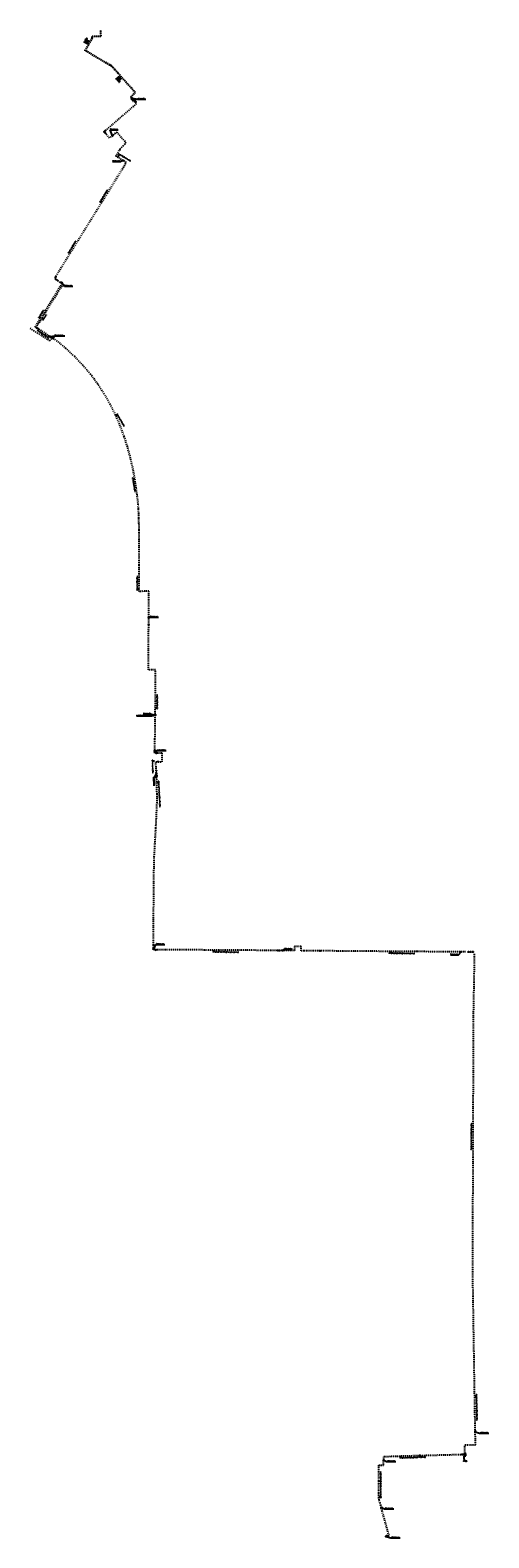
# Model space of a CAD drawing. Header units: millimetres. Extents: x 113593545 to 118192302, y 484533306 to 490462817.
# Tile 12 of 13: x 115045835 to 115659857, y 488443165 to 490462817. Entities that reach past the tile are written whole.
import ezdxf
from ezdxf.enums import TextEntityAlignment as Align

# ---------------------------------------------------------------- set-up
doc = ezdxf.new("R2010")
doc.units = ezdxf.units.MM
doc.header["$LTSCALE"] = 200
doc.linetypes.add('DASHDOT2', pattern=[12.7, 6.35, -3.175, 0, -3.175])
for name, color, linetype in [('WT-C-moftm', 7, 'Continuous'), ('WT-I-diam', 7, 'Continuous'), ('WT-I-info', 7, 'Continuous'), ('WT-L-mantelbuis', 6, 'Continuous'), ('WT-L-telemetrie', 1, 'DASHDOT2')]:
    doc.layers.add(name, color=color, linetype=linetype)
doc.styles.add('DIN17', font='romans.shx', dxfattribs={"width": 0.9})

# ---------------------------------------------------------------- blocks, each defined once
blk = doc.blocks.new('LR-MOFTM')
at = {"color": 0, "linetype": 'ByBlock'}
for p, q in [((-0.5, -0.5), (0.5, 0.5)), ((0.5, -0.5), (-0.5, 0.5))]:
    blk.add_line(p, q, dxfattribs=at)
blk.add_circle((0, 0), 0.75, dxfattribs=at)
at = {"color": 0, "linetype": 'ByBlock', "lineweight": -2, "style": 'DIN17', "width": 0.9}
blk.add_attdef('*1', text='', height=1.8, dxfattribs=at).set_placement((0, 4), align=Align.MIDDLE)
blk = doc.blocks.new('LR-DIAO1')
at = {"color": 0, "lineweight": -3}
blk.add_line((0, 0), (0, -5), dxfattribs=at)
blk.add_lwpolyline([(0.6, -5), (0, -5), (-0.6, -5)], dxfattribs=at)
at = {"color": 1, "lineweight": -3, "style": 'DIN17', "width": 0.9}
blk.add_attdef('*1', text='', height=1.8, dxfattribs=at).set_placement((-1.6, -5), align=Align.MIDDLE_RIGHT)
blk.add_attdef('*11', text='', height=1.8, dxfattribs=at).set_placement((1.6, -5), align=Align.MIDDLE_LEFT)
blk = doc.blocks.new('LR-DIAB1')
at = {"color": 0, "lineweight": -3}
blk.add_line((0, 0), (0, 5), dxfattribs=at)
blk.add_lwpolyline([(0.6, 5), (0, 5), (-0.6, 5)], dxfattribs=at)
at = {"color": 1, "lineweight": -3, "style": 'DIN17', "width": 0.9}
blk.add_attdef('*1', text='', height=1.8, dxfattribs=at).set_placement((-1.6, 5), align=Align.MIDDLE_RIGHT)
blk.add_attdef('*11', text='', height=1.8, dxfattribs=at).set_placement((1.6, 5), align=Align.MIDDLE_LEFT)
blk = doc.blocks.new('LR-DIAB4')
at = {"color": 0, "linetype": 'Continuous', "lineweight": -3}
for p, q in [((0, 10.6), (0, 13.4)), ((0, 7.8), (0, 10.6)), ((0, 5), (0, 7.8))]:
    blk.add_line(p, q, dxfattribs=at)
at = {"color": 0, "lineweight": -3}
blk.add_line((0, 0), (0, 5), dxfattribs=at)
for points in [[(0.6, 13.4), (0, 13.4), (-0.6, 13.4)], [(0.6, 10.6), (0, 10.6), (-0.6, 10.6)], [(0.6, 7.8), (0, 7.8), (-0.6, 7.8)], [(0.6, 5), (0, 5), (-0.6, 5)]]:
    blk.add_lwpolyline(points, dxfattribs=at)
at = {"color": 1, "lineweight": -3, "style": 'DIN17', "width": 0.9}
for tag, p in [('*1', (-1.6, 13.4)), ('*2', (-1.6, 10.6)), ('*3', (-1.6, 7.8)), ('*4', (-1.6, 5))]:
    blk.add_attdef(tag, text='', height=1.8, dxfattribs=at).set_placement(p, align=Align.MIDDLE_RIGHT)
for tag, p in [('*11', (1.6, 13.4)), ('*12', (1.6, 10.6)), ('*13', (1.6, 7.8)), ('*14', (1.6, 5))]:
    blk.add_attdef(tag, text='', height=1.8, dxfattribs=at).set_placement(p, align=Align.MIDDLE_LEFT)
blk = doc.blocks.new('LR-DIAO4')
at = {"color": 0, "lineweight": -3}
blk.add_line((0, 0), (0, -5), dxfattribs=at)
at = {"color": 0, "linetype": 'Continuous', "lineweight": -3}
for p, q in [((0, -5), (0, -7.8)), ((0, -7.8), (0, -10.6)), ((0, -10.6), (0, -13.4))]:
    blk.add_line(p, q, dxfattribs=at)
at = {"color": 0, "lineweight": -3}
for points in [[(0.6, -5), (0, -5), (-0.6, -5)], [(0.6, -7.8), (0, -7.8), (-0.6, -7.8)], [(0.6, -10.6), (0, -10.6), (-0.6, -10.6)], [(0.6, -13.4), (0, -13.4), (-0.6, -13.4)]]:
    blk.add_lwpolyline(points, dxfattribs=at)
at = {"color": 1, "lineweight": -3, "style": 'DIN17', "width": 0.9}
for tag, p in [('*1', (-1.6, -5)), ('*2', (-1.6, -7.8)), ('*3', (-1.6, -10.6)), ('*4', (-1.6, -13.4))]:
    blk.add_attdef(tag, text='', height=1.8, dxfattribs=at).set_placement(p, align=Align.MIDDLE_RIGHT)
for tag, p in [('*11', (1.6, -5)), ('*12', (1.6, -7.8)), ('*13', (1.6, -10.6)), ('*14', (1.6, -13.4))]:
    blk.add_attdef(tag, text='', height=1.8, dxfattribs=at).set_placement(p, align=Align.MIDDLE_LEFT)

msp = doc.modelspace()

# ---------------------------------------------------------------- linework, layer by layer
at = {"layer": 'WT-I-diam'}
for p, q in [((115162959, 490292674), (115163941, 490294312)), ((115628953, 488553053), (115628938, 488555530)), ((115626915, 488553030), (115628953, 488553053)), ((115626967, 488548441), (115626915, 488553030))]:
    msp.add_line(p, q, dxfattribs=at)
at = {"layer": 'WT-I-info'}
for p, q in [((115182327, 490371714), (115189649, 490370205)), ((115189649, 490370205), (115200650, 490370205)), ((115152790, 490329156), (115163792, 490329156)), ((115155852, 490321300), (115152790, 490329156)), ((115156118, 490286873), (115167119, 490286873)), ((115170267, 490288349), (115167119, 490286873)), ((115170838, 490288007), (115167119, 490286873)), ((115087650, 490124724), (115091751, 490119892)), ((115088393, 490124208), (115091751, 490119892)), ((115091751, 490119892), (115102752, 490119892)), ((115072467, 490052398), (115078661, 490053231)), ((115073310, 490051851), (115078661, 490053231)), ((115074778, 490050898), (115078661, 490053231)), ((115076043, 490050078), (115078661, 490053231)), ((115078661, 490053231), (115092140, 490053197)), ((115204538, 489675851), (115206423, 489676435)), ((115206423, 489676435), (115217425, 489676435)), ((115188322, 489544116), (115208900, 489544116)), ((115197289, 489546591), (115208290, 489546591)), ((115197289, 489546591), (115208290, 489546591)), ((115208290, 489546591), (115213302, 489545186)), ((115208290, 489546591), (115213302, 489545186)), ((115208900, 489544116), (115213357, 489545224)), ((115212709, 489496054), (115215418, 489497791)), ((115214762, 489494253), (115215418, 489497787)), ((115215418, 489497787), (115227918, 489497787)), ((115210784, 489462029), (115215025, 489462705)), ((115212904, 489462367), (115214792, 489467022)), ((115210784, 489462029), (115211384, 489450539)), ((115213492, 489238063), (115210892, 489231808)), ((115213492, 489238063), (115225992, 489238063)), ((115383805, 489229917), (115384729, 489231508)), ((115384729, 489231508), (115397229, 489231508)), ((115608380, 489224017), (115619381, 489224017)), ((115619381, 489224017), (115622775, 489228159)), ((115641690, 488585162), (115647357, 488583353)), ((115647357, 488583353), (115659857, 488583353)), ((115519077, 488547150), (115522984, 488545340)), ((115522984, 488545340), (115535484, 488545340)), ((115516275, 488483954), (115520182, 488482144)), ((115520182, 488482144), (115532682, 488482144)), ((115522128, 488444975), (115528447, 488443165)), ((115528447, 488443165), (115540947, 488443165))]:
    msp.add_line(p, q, dxfattribs=at)
at = {"layer": 'WT-L-mantelbuis'}
for points in [[(115186757, 490366015), (115182315, 490371338), (115182699, 490371658), (115187141, 490366335)], [(115145343, 490326736), (115147146, 490324561), (115146761, 490324242), (115144665, 490326771), (115146317, 490328393), (115146668, 490328036)]]:
    msp.add_lwpolyline(points, close=True, dxfattribs=at)
at = {"layer": 'WT-L-telemetrie'}
for p, q in [((115128759, 490452014), (115128812, 490454904)), ((115128812, 490454904), (115140377, 490455008)), ((115128858, 490451987), (115128911, 490454805)), ((115128911, 490454805), (115140479, 490454909)), ((115128958, 490451960), (115129009, 490454706)), ((115129009, 490454706), (115140580, 490454810)), ((115129057, 490451933), (115129107, 490454607)), ((115129107, 490454607), (115140682, 490454711)), ((115140377, 490455008), (115140254, 490462812)), ((115140479, 490454909), (115140354, 490462814)), ((115140580, 490454810), (115140454, 490462815)), ((115140682, 490454711), (115140554, 490462817)), ((115119413, 490435403), (115128759, 490452014)), ((115121811, 490434058), (115119413, 490435403)), ((115119549, 490435441), (115128858, 490451987)), ((115121861, 490434145), (115119549, 490435441)), ((115119685, 490435480), (115128958, 490451960)), ((115121912, 490434231), (115119685, 490435480)), ((115119821, 490435518), (115129057, 490451933)), ((115121962, 490434318), (115119821, 490435518)), ((115136658, 490425102), (115121811, 490434058)), ((115136709, 490425188), (115121861, 490434145)), ((115136759, 490425274), (115121912, 490434231)), ((115136810, 490425360), (115121962, 490434318)), ((115152306, 490416068), (115136658, 490425102)), ((115152356, 490416155), (115136709, 490425188)), ((115152405, 490416242), (115136759, 490425274)), ((115152454, 490416329), (115136810, 490425360)), ((115154094, 490415079), (115152306, 490416068)), ((115154150, 490415162), (115152356, 490416155)), ((115154206, 490415245), (115152405, 490416242)), ((115154262, 490415329), (115152454, 490416329)), ((115155327, 490414087), (115154094, 490415079)), ((115155394, 490414162), (115154150, 490415162)), ((115155461, 490414236), (115154206, 490415245)), ((115155528, 490414311), (115154262, 490415329)), ((115156765, 490412645), (115155327, 490414087)), ((115156838, 490412713), (115155394, 490414162)), ((115156911, 490412781), (115155461, 490414236)), ((115156984, 490412850), (115155528, 490414311)), ((115156919, 490412470), (115156765, 490412645)), ((115156994, 490412536), (115156838, 490412713)), ((115157069, 490412602), (115156911, 490412781)), ((115159357, 490409694), (115156919, 490412470)), ((115157144, 490412668), (115156984, 490412850)), ((115159432, 490409759), (115156994, 490412536)), ((115159508, 490409825), (115157069, 490412602)), ((115159583, 490409890), (115157144, 490412668)), ((115163537, 490404829), (115159357, 490409694)), ((115163612, 490404895), (115159432, 490409759)), ((115163687, 490404961), (115159508, 490409825)), ((115163763, 490405027), (115159583, 490409890)), ((115186519, 490379182), (115163537, 490404829)), ((115186660, 490379175), (115163612, 490404895)), ((115186800, 490379169), (115163687, 490404961)), ((115186941, 490379162), (115163763, 490405027)), ((115180474, 490373622), (115186519, 490379182)), ((115180892, 490373121), (115180474, 490373622)), ((115180611, 490373613), (115186660, 490379175)), ((115180968, 490373186), (115180611, 490373613)), ((115180749, 490373604), (115186800, 490379169)), ((115181686, 490372482), (115180749, 490373604)), ((115180887, 490373595), (115186941, 490379162)), ((115181122, 490373314), (115180887, 490373595)), ((115181686, 490372482), (115180892, 490373121)), ((115181686, 490372482), (115180968, 490373186)), ((115181686, 490372482), (115181122, 490373314)), ((115188306, 490364549), (115181686, 490372482)), ((115146996, 490328708), (115188317, 490364535)), ((115145004, 490326754), (115146996, 490328708)), ((115152061, 490318241), (115145004, 490326754)), ((115159834, 490324515), (115152061, 490318241)), ((115161985, 490326127), (115159834, 490324515)), ((115174433, 490311453), (115161985, 490326127)), ((115170335, 490308025), (115174433, 490311453)), ((115160610, 490294083), (115165412, 490302136)), ((115174606, 490285689), (115160610, 490294083)), ((115165412, 490302136), (115166524, 490303834)), ((115166524, 490303834), (115168081, 490305786)), ((115168081, 490305786), (115170335, 490308025)), ((115173419, 490283711), (115174606, 490285689)), ((115080611, 490133260), (115078638, 490129954)), ((115078638, 490129954), (115086263, 490125051)), ((115075966, 490103008), (115088433, 490123157)), ((115082237, 490127643), (115081450, 490128149)), ((115083721, 490126689), (115082237, 490127643)), ((115086384, 490124433), (115086263, 490125051)), ((115086263, 490125051), (115087150, 490125033)), ((115088433, 490123157), (115086384, 490124433)), ((115088477, 490124196), (115087150, 490125033)), ((115089170, 490123783), (115088477, 490124196)), ((115090088, 490123215), (115089170, 490123783)), ((115066498, 490087709), (115075966, 490103008)), ((115066518, 490087742), (115075950, 490102983)), ((115052354, 490064850), (115066498, 490087709)), ((115051150, 490059734), (115045835, 490063239)), ((115056078, 490056657), (115051150, 490059734)), ((115055401, 490062923), (115052354, 490064850)), ((115057293, 490062244), (115055397, 490062925)), ((115057293, 490062244), (115055893, 490063700)), ((115061008, 490053578), (115056078, 490056657)), ((115082093, 490046152), (115057293, 490062244)), ((115064522, 490051384), (115061008, 490053578)), ((115068558, 490048864), (115064522, 490051384)), ((115072336, 490046505), (115068558, 490048864)), ((115074120, 490049283), (115072336, 490046505)), ((115075052, 490050720), (115074120, 490049283)), ((115180806, 489887165), (115175996, 489905122)), ((115184165, 489871986), (115180806, 489887165)), ((115184977, 489867488), (115184165, 489871986)), ((115187020, 489854990), (115184977, 489867488)), ((115189047, 489839840), (115187020, 489854990)), ((115190520, 489827664), (115189047, 489839840)), ((115190839, 489821977), (115190520, 489827664)), ((115191198, 489815331), (115190839, 489821977)), ((115191431, 489809553), (115191198, 489815331)), ((115191515, 489803274), (115191431, 489809553)), ((115191629, 489794090), (115191515, 489803274)), ((115191724, 489779486), (115191629, 489794090)), ((115191824, 489746343), (115191724, 489779486)), ((115191801, 489729608), (115191824, 489746343)), ((115212913, 489513298), (115213348, 489544744)), ((115639472, 489145452), (115640886, 489225383)), ((115638331, 488799260), (115639472, 489145452)), ((115641640, 488587678), (115638331, 488799260)), ((115642033, 488567939), (115641640, 488587678)), ((115545268, 488552932), (115625291, 488555021)), ((115624367, 488554791), (115623936, 488554985)), ((115624585, 488554669), (115624367, 488554791)), ((115624786, 488554665), (115624585, 488554669)), ((115625064, 488554675), (115624786, 488554665)), ((115625235, 488554691), (115625064, 488554675)), ((115625400, 488554714), (115625235, 488554691)), ((115625291, 488555021), (115627868, 488555101)), ((115625475, 488554726), (115625400, 488554714)), ((115625504, 488554732), (115625475, 488554726)), ((115625556, 488554742), (115625504, 488554732)), ((115625612, 488554753), (115625556, 488554742)), ((115625658, 488554763), (115625612, 488554753)), ((115625721, 488554778), (115625658, 488554763)), ((115625809, 488554801), (115625721, 488554778)), ((115625867, 488554816), (115625809, 488554801)), ((115625931, 488554835), (115625867, 488554816)), ((115625995, 488554855), (115625931, 488554835)), ((115626050, 488554873), (115625995, 488554855)), ((115626111, 488554894), (115626050, 488554873)), ((115626186, 488554922), (115626111, 488554894)), ((115626243, 488554944), (115626186, 488554922)), ((115626295, 488554965), (115626243, 488554944)), ((115626343, 488554985), (115626295, 488554965)), ((115626396, 488555008), (115626343, 488554985)), ((115626448, 488555031), (115626396, 488555008)), ((115626492, 488555052), (115626448, 488555031)), ((115626544, 488555077), (115626492, 488555052)), ((115626571, 488555091), (115626544, 488555077)), ((115626611, 488555111), (115626571, 488555091)), ((115626643, 488555130), (115626611, 488555111)), ((115626676, 488555148), (115626643, 488555130)), ((115626693, 488555158), (115626676, 488555148)), ((115626750, 488555189), (115626693, 488555158)), ((115626786, 488555207), (115626750, 488555189)), ((115626840, 488555233), (115626786, 488555207)), ((115626906, 488555264), (115626840, 488555233)), ((115626986, 488555299), (115626906, 488555264)), ((115627046, 488555323), (115626986, 488555299)), ((115627092, 488555340), (115627046, 488555323)), ((115627115, 488555349), (115627092, 488555340)), ((115627163, 488555366), (115627115, 488555349)), ((115627213, 488555382), (115627163, 488555366)), ((115627309, 488555411), (115627213, 488555382)), ((115627364, 488555426), (115627309, 488555411)), ((115627423, 488555441), (115627364, 488555426)), ((115627466, 488555451), (115627423, 488555441)), ((115627523, 488555464), (115627466, 488555451)), ((115627584, 488555476), (115627523, 488555464)), ((115627686, 488555493), (115627584, 488555476)), ((115627750, 488555501), (115627686, 488555493)), ((115627844, 488555512), (115627750, 488555501)), ((115627835, 488567662), (115642033, 488567939)), ((115627868, 488555101), (115627835, 488567662)), ((115627896, 488555516), (115627844, 488555512)), ((115628023, 488555523), (115627896, 488555516)), ((115628546, 488555527), (115628023, 488555523)), ((115629125, 488555531), (115628546, 488555527)), ((115629660, 488555534), (115629125, 488555531)), ((115512451, 488519075), (115512462, 488540314)), ((115512462, 488540314), (115515273, 488540376)), ((115515273, 488540376), (115518986, 488540426)), ((115518986, 488540426), (115519143, 488552112)), ((115519143, 488552112), (115545268, 488552932)), ((115512503, 488503022), (115512451, 488519075)), ((115512657, 488496355), (115512503, 488503022)), ((115513166, 488493520), (115512657, 488496355)), ((115514207, 488489680), (115513166, 488493520)), ((115515063, 488486522), (115514207, 488489680)), ((115515916, 488483377), (115515063, 488486522)), ((115516905, 488479729), (115515916, 488483377)), ((115526239, 488446302), (115516905, 488479729)), ((115522260, 488445187), (115526239, 488446302))]:
    msp.add_line(p, q, dxfattribs=at)
at = {"layer": 'WT-L-telemetrie', "lineweight": -3}
for p, q in [((115149381, 490244246), (115173419, 490283711)), ((115080611, 490133260), (115149381, 490244246)), ((115077136, 490102284), (115090088, 490123215)), ((115067668, 490086985), (115077136, 490102284)), ((115054001, 490064897), (115067668, 490086985)), ((115055893, 490063700), (115054001, 490064897)), ((115093814, 490036326), (115082093, 490046152)), ((115105451, 490025451), (115093814, 490036326)), ((115116735, 490013614), (115105451, 490025451)), ((115126867, 490001614), (115116735, 490013614)), ((115136313, 489988888), (115126867, 490001614)), ((115145088, 489975592), (115136313, 489988888)), ((115153004, 489961783), (115145088, 489975592)), ((115160235, 489947267), (115153004, 489961783)), ((115166529, 489932828), (115160235, 489947267)), ((115171819, 489918587), (115166529, 489932828)), ((115175996, 489905122), (115171819, 489918587)), ((115191684, 489710981), (115191801, 489729608)), ((115204694, 489711246), (115191684, 489710981)), ((115204230, 489605880), (115204694, 489711246)), ((115213618, 489605839), (115204230, 489605880)), ((115213348, 489544744), (115213618, 489605839)), ((115212688, 489494241), (115212913, 489513298)), ((115222689, 489494356), (115212688, 489494241)), ((115214102, 489482640), (115217312, 489482735)), ((115217338, 489482736), (115217311, 489484504)), ((115217312, 489482735), (115222714, 489482896)), ((115222714, 489482896), (115222689, 489494356)), ((115214349, 489475517), (115214102, 489482640)), ((115215396, 489455460), (115214349, 489475517)), ((115215653, 489439904), (115215396, 489455460)), ((115215023, 489411491), (115215651, 489427903)), ((115215651, 489427903), (115215653, 489439904)), ((115214092, 489393850), (115215023, 489411491)), ((115212945, 489372723), (115214092, 489393850)), ((115212038, 489355677), (115212945, 489372723)), ((115211420, 489321433), (115211675, 489344518)), ((115211675, 489344518), (115212038, 489355677)), ((115211029, 489270922), (115211420, 489321433)), ((115210774, 489237319), (115211029, 489270922)), ((115210917, 489230639), (115210774, 489237319)), ((115216229, 489230752), (115210917, 489230639)), ((115227984, 489231003), (115216229, 489230752)), ((115279013, 489230604), (115227984, 489231003)), ((115323587, 489230350), (115279013, 489230604)), ((115385610, 489229904), (115323587, 489230350)), ((115399651, 489229790), (115385610, 489229904)), ((115399696, 489235297), (115399651, 489229790)), ((115408685, 489235223), (115399696, 489235297)), ((115408639, 489229649), (115408685, 489235223)), ((115412560, 489229617), (115408639, 489229649)), ((115479491, 489229071), (115412560, 489229617)), ((115563122, 489228468), (115479491, 489229071)), ((115612870, 489228176), (115563122, 489228468)), ((115628729, 489228150), (115612870, 489228176))]:
    msp.add_line(p, q, dxfattribs=at)

# ---------------------------------------------------------------- block references
at = {"layer": 'WT-C-moftm', "linetype": 'Continuous'}
for p, xscale, yscale, zscale, rotation in [((115182316, 490371726), 499.9999999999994, 499.9999999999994, 499.9999999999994, 219.8453), ((115155853, 490321302), 500, 500, 500, 38.90679999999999), ((115170261, 490288295), 499.9999999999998, 499.9999999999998, 499.9999999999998, 239.0486), ((115170808, 490287967), 499.9999999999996, 499.9999999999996, 499.9999999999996, 149.0485), ((115079974, 490132205), 500.0000000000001, 500.0000000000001, 500.0000000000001, 64.55707930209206), ((115080894, 490128638), 500.0000000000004, 500.0000000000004, 500.0000000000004, 149.6501325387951), ((115087642, 490124729), 500, 500, 500, 328.2517000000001), ((115088429, 490124233), 499.9999999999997, 499.9999999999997, 499.9999999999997, 148.2517), ((115072467, 490052398), 500.0000000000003, 500.0000000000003, 500.0000000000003, 270.192950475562), ((115073310, 490051851), 500, 500, 500, 179.999999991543), ((115074778, 490050898), 499.9999999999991, 499.9999999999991, 499.9999999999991, 237.026), ((115076043, 490050078), 500, 500, 500, 54.17775053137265), ((115204499, 489666873), 500.0000000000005, 500.0000000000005, 500.0000000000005, 269.7477000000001), ((115204539, 489675902), 500.0000000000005, 500.0000000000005, 500.0000000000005, 269.7477000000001), ((115213350, 489545151), 500.0000000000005, 500.0000000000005, 500.0000000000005, 269.7477000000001), ((115213354, 489545921), 500.0000000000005, 500.0000000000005, 500.0000000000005, 89.7477), ((115212709, 489496050), 499.9999999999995, 499.9999999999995, 499.9999999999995, 269.322), ((115212728, 489497666), 499.9999999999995, 499.9999999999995, 499.9999999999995, 269.322), ((115214747, 489494264), 500, 500, 500, 0.6605999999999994), ((115217312, 489482735), 500, 500, 500, 1.702900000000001), ((115214614, 489470995), 500, 500, 500, 270.0000000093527), ((115214812, 489466999), 500, 500, 500, 270), ((115214940, 489464403), 500, 500, 500, 270), ((115215025, 489462705), 500, 500, 500, 270), ((115210891, 489231844), 499.9999999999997, 499.9999999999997, 499.9999999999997, 271.224), ((115213663, 489230697), 499.9999999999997, 499.9999999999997, 499.9999999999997, 191.6230436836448), ((115377508, 489229963), 500.0000000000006, 500.0000000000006, 500.0000000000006, 359.5881949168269), ((115379956, 489229988), 500, 500, 500, 359.9999999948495), ((115383805, 489229917), 500.0000000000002, 500.0000000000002, 500.0000000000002, 358.9374373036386), ((115622764, 489228159), 499.9999999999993, 499.9999999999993, 499.9999999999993, 179.9058), ((115632606, 489228116), 499.9999999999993, 499.9999999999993, 499.9999999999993, 180.1120334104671), ((115635181, 489228095), 499.9999999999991, 499.9999999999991, 499.9999999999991, 180.9499845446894), ((115637664, 489228075), 500, 500, 500, 224.6206604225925), ((115638714, 489228067), 499.9999999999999, 499.9999999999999, 499.9999999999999, 314.3969237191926), ((115641666, 488586360), 500.0000000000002, 500.0000000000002, 500.0000000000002, 271.142), ((115641689, 488585200), 500.0000000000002, 500.0000000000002, 500.0000000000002, 271.142), ((115566900, 488553426), 500.0000000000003, 500.0000000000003, 500.0000000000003, 179.6601567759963), ((115567544, 488553422), 500.0000000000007, 500.0000000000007, 500.0000000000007, 178.6679534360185), ((115567977, 488553423), 500.0000000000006, 500.0000000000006, 500.0000000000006, 0.2424293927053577), ((115623936, 488554985), 499.9999999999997, 499.9999999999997, 499.9999999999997, 65.67580000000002), ((115519077, 488547170), 500, 500, 500, 269.2297), ((115516241, 488483938), 499.9999999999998, 499.9999999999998, 499.9999999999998, 285.172), ((115522128, 488444975), 499.9999999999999, 499.9999999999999, 499.9999999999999, 6.780016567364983)]:
    msp.add_blockref('LR-MOFTM', p, dxfattribs=dict(at, xscale=xscale, yscale=yscale, zscale=zscale, rotation=rotation))
at = {"layer": 'WT-C-moftm', "linetype": 'Continuous', "xscale": 500, "yscale": 500, "zscale": 500}
for p in [(115433819, 489229425), (115522986, 488445837)]:
    msp.add_blockref('LR-MOFTM', p, dxfattribs=at)
at = {"layer": 'WT-I-diam', "linetype": 'Continuous'}
for name, p, xscale, yscale, zscale, rotation, values in [('LR-DIAB4', (115124542, 490444519), 500, 500, 500, 60.63538475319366, {'*1': 'D', '*11': 'HDPE40', '*2': 'D', '*12': 'HDPE40', '*3': 'D', '*13': 'N065', '*4': 'D', '*14': 'N065'}), ('LR-DIAO4', (115166757, 490401236), 500, 500, 500, 311.8638966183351, {'*1': 'D', '*11': 'N065', '*2': 'D', '*12': 'N065', '*3': 'D', '*13': 'HDPE40', '*4': 'D', '*14': 'HDPE40'}), ('LR-DIAB1', (115163941, 490294312), 499.9999999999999, 499.9999999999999, 499.9999999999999, 329.0486050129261, {'*1': 'D', '*11': 'N065/N065/HDPE40/HDPE40'}), ('LR-DIAB1', (115142097, 490232490), 500, 500, 500, 58.21624040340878, {'*1': 'D', '*11': 'N065/N065/HDPE40/HDPE40'}), ('LR-DIAB1', (115099730, 490164117), 500, 500, 500, 58.21624040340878, {'*1': 'D', '*11': 'N065/N065/HDPE40/HDPE40'}), ('LR-DIAB1', (115060181, 490077501), 500, 500, 500, 58.25168956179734, {'*1': 'D', '*11': 'HDPE40/HDPE40'}), ('LR-DIAO1', (115061424, 490076893), 500, 500, 500, 58.25168956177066, {'*1': 'D', '*11': 'N065/N065'}), ('LR-DIAO1', (115057760, 490061940), 500, 500, 500, 327.0226784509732, {'*1': 'D', '*11': 'N065/N065/HDPE40/HDPE40'}), ('LR-DIAO1', (115185873, 489862004), 500, 500, 500, 279.2836967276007, {'*1': 'D', '*11': 'N065/N065/HDPE40/HDPE40'}), ('LR-DIAO1', (115212189, 489483753), 500.0000000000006, 500.0000000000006, 500.0000000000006, 270.8662465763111, {'*1': 'D', '*11': 'N065/N065/N065/HDPE40'}), ('LR-DIAO1', (115527381, 489228726), 500, 500, 500, 359.5865499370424, {'*1': 'D', '*11': 'N065/N065/N065/N065/N065/HDPE40/HDPE40/HDPE40'}), ('LR-DIAB1', (115638877, 488964942), 500, 500, 500, 89.81122401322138, {'*1': 'D', '*11': 'N065/N065/N065/N065/N065/HDPE40/HDPE40/HDPE40'}), ('LR-DIAB1', (115640918, 488633846), 500, 500, 500, 270.8959355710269, {'*1': 'D', '*11': 'N065/N065/N065/N065/N065/HDPE40/HDPE40/HDPE40'}), ('LR-DIAO1', (115541909, 488552826), 500, 500, 500, 1.797823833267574, {'*1': 'D', '*11': 'N065/N065/N065/N065/N065/HDPE40/HDPE40/HDPE40'}), ('LR-DIAO1', (115512611, 488498366), 500, 500, 500, 89.97049512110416, {'*1': 'D', '*11': 'N065/N065/N065/N065/N065/HDPE40/HDPE40/HDPE40'})]:
    msp.add_blockref(name, p, dxfattribs=dict(at, xscale=xscale, yscale=yscale, zscale=zscale, rotation=rotation)).add_auto_attribs(values)
at = {"layer": 'WT-I-diam'}
for name, p, xscale, yscale, zscale, rotation, values in [('LR-DIAB1', (115160782, 489946012), 500, 500, 500, 299.8241256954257, {'*1': 'D', '*11': 'N065/N065/HDPE40/HDPE40'}), ('LR-DIAB1', (115191703, 489713951), 500.0000000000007, 500.0000000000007, 500.0000000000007, 89.74766909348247, {'*1': 'D', '*11': 'N065/N065/HDPE40/HDPE40'}), ('LR-DIAO1', (115213394, 489555139), 500.0000000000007, 500.0000000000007, 500.0000000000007, 89.74766909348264, {'*1': 'D', '*11': 'N065/N065/HDPE40/HDPE40'}), ('LR-DIAB1', (115215398, 489455344), 500, 500, 500, 272.9870462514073, {'*1': 'D', '*11': 'N065/N065/N065/N065/N065/HDPE40/HDPE40/HDPE40'}), ('LR-DIAO1', (115291805, 489230531), 499.9999999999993, 499.9999999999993, 499.9999999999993, 359.5515091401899, {'*1': 'D', '*11': 'N065/N065/N065/N065/N065/HDPE40/HDPE40/HDPE40'}), ('LR-DIAO1', (115626967, 488548441), 499.9999999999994, 499.9999999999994, 499.9999999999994, 0.642855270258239, {'*1': 'D', '*11': 'N065'})]:
    msp.add_blockref(name, p, dxfattribs=dict(at, xscale=xscale, yscale=yscale, zscale=zscale, rotation=rotation)).add_auto_attribs(values)

# ---------------------------------------------------------------- texts
at = {"layer": 'WT-I-info', "style": 'DIN17', "width": 0.9}
for s, p in [('Glasvezelkoppeling', (115189649, 490370631)), ('Glasvezelkoppeling', (115152790, 490329582)), ('Glasvezelkoppeling', (115156118, 490287300)), ('Glasvezelkoppeling', (115091751, 490120318)), ('Glasvezelkoppelingen', (115078661, 490053657)), ('Glasvezelkoppeling', (115206423, 489676861)), ('Eind 3 datakabels en 1 HDPE40', (115188234, 489544444)), ('Glasvezelkoppeling', (115197289, 489547017)), ('Glasvezelkoppeling', (115216752, 489498155)), ('Glasvezelkoppeling', (115214826, 489238431)), ('Glasvezelkoppeling', (115386063, 489231877)), ('Glasvezelkoppeling', (115608380, 489224444)), ('Glasvezelkoppeling', (115648690, 488583722)), ('Glasvezelkoppeling', (115524318, 488545709)), ('Glasvezelkoppeling', (115521516, 488482513)), ('Glasvezelkoppeling', (115529781, 488443534))]:
    msp.add_text(s, height=900, dxfattribs=at).set_placement(p)
for s, rotation, p in [('2x kopp.', 310.926363, (115180462, 490370671)), ('Glasvezelkoppeling', 272.987046, (115211473, 489461766))]:
    msp.add_text(s, height=900, rotation=rotation, dxfattribs=at).set_placement(p)
at = {"layer": 'WT-L-mantelbuis', "style": 'DIN17', "width": 0.9}
msp.add_text('2xMB', height=900, rotation=309.845287, dxfattribs=at).set_placement((115186450, 490367965), align=Align.CENTER)

doc.saveas('drawing.dxf')
